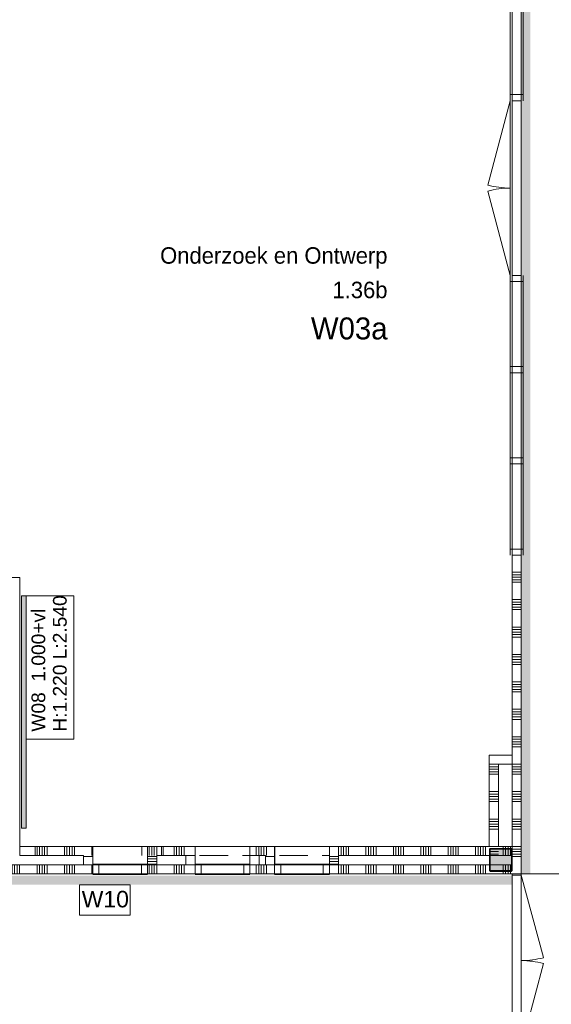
# Model space of a CAD drawing. Header units: millimetres. Extents: x -850 to 154668, y -25041 to 71030.
# Tile 83 of 211: x 18000 to 23819, y 24784 to 35551. Entities that reach past the tile are written whole.
import ezdxf
from ezdxf.enums import TextEntityAlignment as Align

# ---------------------------------------------------------------- set-up
doc = ezdxf.new("R2010")
doc.units = ezdxf.units.MM
doc.header["$MEASUREMENT"] = 0
doc.linetypes.add('B0701', pattern=[234.119993, 155.999994, -78.119999])
doc.linetypes.add('B0703', pattern=[468.700004, 312.5, -156.200004])
for name, color, linetype in [('22 NC Binnenwanden', 7, 'Continuous'), ('22 NC Binnenwanden Doorsnede-arcering', 7, 'Continuous'), ('42 Binnenwandafw', 7, 'Continuous'), ('42 Binnenwandafw Doorsnede-arcering', 7, 'Continuous'), ('Info Wandafwerking aanduiding', 7, 'Continuous'), ('Info Wandafwerking aanduiding Doorsnede-arcering', 7, 'Continuous'), ('New_22 NC Binnenwanden', 7, 'Continuous'), ('New_22 NC Binnenwanden Deuren', 7, 'Continuous'), ('New_22 NC Binnenwanden Doorsnede-arcering', 7, 'Continuous'), ('New_22 NC Binnenwanden Laagscheidingslijnen', 7, 'Continuous'), ('New_22 NC Binnenwanden Ramen', 7, 'Continuous'), ('New_Info Wandafwerking aanduiding', 7, 'Continuous'), ('New_Info Wandafwerking aanduiding Doorsnede-arcering', 7, 'Continuous'), ('New_Z Ruimtefuncties', 7, 'Continuous'), ('New_Z Ruimtefuncties Zone omranding', 7, 'Continuous'), ('New_Z Ruimtefuncties Zone tekst', 7, 'Continuous'), ('S-COLS-____-OTLN.RVT S', 7, 'Continuous'), ('S-COLS-____-OTLN.RVT S 2D arcering', 7, 'Continuous')]:
    doc.layers.add(name, color=color, linetype=linetype)
doc.styles.add('GENERATED_STYLE_1', font='txt')
doc.styles.add('GENERATED_STYLE_2', font='txt')

# ---------------------------------------------------------------- blocks, each defined once
blk = doc.blocks.new('Slab_6_2', base_point=(19920, 26310))
at = {"layer": 'New_22 NC Binnenwanden', "color": 255, "linetype": 'B0703', "lineweight": 0, "flags": 128}
blk.add_lwpolyline([(19920, 26310), (20520, 26310), (20520, 26410), (19920, 26410)], close=True, dxfattribs=at)
blk = doc.blocks.new('Slab_7_2', base_point=(20792, 26310))
at = {"layer": 'New_22 NC Binnenwanden', "color": 255, "linetype": 'B0703', "lineweight": 0, "flags": 128}
blk.add_lwpolyline([(20792, 26310), (21392, 26310), (21392, 26410), (20792, 26410)], close=True, dxfattribs=at)
blk = doc.blocks.new('Slab_8_2', base_point=(20792, 26310))
at = {"layer": 'New_22 NC Binnenwanden', "color": 1, "linetype": 'B0703', "lineweight": 0, "flags": 128}
blk.add_lwpolyline([(20792, 26310), (21392, 26310), (21392, 26510), (20792, 26510)], close=True, dxfattribs=at)
blk = doc.blocks.new('*X240')
at = {"layer": 'New_22 NC Binnenwanden Doorsnede-arcering', "color": 254, "linetype": 'Continuous', "lineweight": 0, "true_color": 0xe9ebeb}
for p, q in [((21490, 26210), (21490, 26310)), ((21518, 26210), (21518, 26310)), ((21545, 26210), (21545, 26310)), ((21573, 26210), (21573, 26310)), ((21600, 26210), (21600, 26310)), ((21790, 26210), (21790, 26310)), ((21818, 26210), (21818, 26310)), ((21845, 26210), (21845, 26310)), ((21873, 26210), (21873, 26310)), ((21900, 26210), (21900, 26310)), ((22090, 26210), (22090, 26310)), ((22118, 26210), (22118, 26310)), ((22145, 26210), (22145, 26310)), ((22173, 26210), (22173, 26310)), ((22200, 26210), (22200, 26310)), ((22390, 26210), (22390, 26310)), ((22418, 26210), (22418, 26310)), ((22445, 26210), (22445, 26310)), ((22473, 26210), (22473, 26310)), ((22500, 26210), (22500, 26310)), ((22690, 26210), (22690, 26310)), ((22718, 26210), (22718, 26310)), ((22745, 26210), (22745, 26310)), ((22773, 26210), (22773, 26310)), ((22800, 26210), (22800, 26310)), ((22990, 26210), (22990, 26310)), ((23018, 26210), (23018, 26310)), ((23045, 26210), (23045, 26310)), ((23073, 26210), (23073, 26310)), ((23100, 26210), (23100, 26310)), ((23290, 26210), (23290, 26235)), ((23318, 26210), (23318, 26235)), ((23345, 26210), (23345, 26235)), ((23373, 26210), (23373, 26235))]:
    blk.add_line(p, q, dxfattribs=at)
blk = doc.blocks.new('*X241')
at = {"layer": 'New_22 NC Binnenwanden Doorsnede-arcering', "color": 254, "linetype": 'Continuous', "lineweight": 0, "true_color": 0xe9ebeb}
for p, q in [((23290, 26243), (23290, 26310)), ((23318, 26243), (23318, 26310)), ((23345, 26243), (23345, 26310)), ((23373, 26243), (23373, 26310))]:
    blk.add_line(p, q, dxfattribs=at)
blk = doc.blocks.new('*X242')
at = {"layer": 'New_22 NC Binnenwanden Doorsnede-arcering', "color": 254, "linetype": 'Continuous', "lineweight": 0, "true_color": 0xe9ebeb}
for p, q in [((20645, 26210), (20645, 26310)), ((20673, 26210), (20673, 26310))]:
    blk.add_line(p, q, dxfattribs=at)
blk = doc.blocks.new('*X243')
at = {"layer": 'New_22 NC Binnenwanden Doorsnede-arcering', "color": 254, "linetype": 'Continuous', "lineweight": 0, "true_color": 0xe9ebeb}
for p, q in [((19690, 26210), (19690, 26310)), ((19718, 26210), (19718, 26310)), ((19745, 26210), (19745, 26310)), ((19773, 26210), (19773, 26310)), ((19800, 26210), (19800, 26310))]:
    blk.add_line(p, q, dxfattribs=at)
blk = doc.blocks.new('*X244')
at = {"layer": 'New_22 NC Binnenwanden Doorsnede-arcering', "color": 254, "linetype": 'Continuous', "lineweight": 0, "true_color": 0xe9ebeb}
for p, q in [((17918, 26210), (17918, 26310)), ((17945, 26210), (17945, 26310)), ((17973, 26210), (17973, 26310)), ((18000, 26210), (18000, 26310)), ((18190, 26210), (18190, 26310)), ((18218, 26210), (18218, 26310)), ((18245, 26210), (18245, 26310)), ((18273, 26210), (18273, 26310)), ((18300, 26210), (18300, 26310)), ((18490, 26210), (18490, 26310)), ((18518, 26210), (18518, 26310)), ((18545, 26210), (18545, 26310)), ((18573, 26210), (18573, 26310)), ((18600, 26210), (18600, 26310))]:
    blk.add_line(p, q, dxfattribs=at)
blk = doc.blocks.new('R1 22_4')
at = {"layer": 'New_22 NC Binnenwanden Ramen', "color": 1, "linetype": 'Continuous', "lineweight": 0}
for p, q in [((-300, 0), (-233, 0)), ((-233, 0), (-233, -114)), ((-233, 0), (233, 0)), ((233, -114), (233, 0)), ((233, 0), (300, 0)), ((-233, -114), (-300, -114)), ((233, -114), (-233, -114)), ((300, -114), (233, -114))]:
    blk.add_line(p, q, dxfattribs=at)
at = {"layer": 'New_22 NC Binnenwanden Ramen', "color": 9, "linetype": 'Continuous', "lineweight": 0}
for p, q in [((-300, -7), (300, -7)), ((-300, -107), (300, -107))]:
    blk.add_line(p, q, dxfattribs=at)
at = {"layer": 'New_22 NC Binnenwanden Ramen', "color": 7, "linetype": 'Continuous', "lineweight": 0}
for p, q in [((-300, -7), (-300, -107)), ((-300, -7), (-300, -107)), ((300, -7), (300, -107)), ((300, -7), (300, -107))]:
    blk.add_line(p, q, dxfattribs=at)
blk = doc.blocks.new('*X248')
at = {"layer": 'New_22 NC Binnenwanden Doorsnede-arcering', "color": 254, "linetype": 'Continuous', "lineweight": 0, "true_color": 0xe9ebeb}
blk.add_line((18790, 26210), (18790, 26310), dxfattribs=at)
blk = doc.blocks.new('*X249')
at = {"layer": 'New_22 NC Binnenwanden Doorsnede-arcering', "color": 254, "linetype": 'Continuous', "lineweight": 0, "true_color": 0xe9ebeb}
for p, q in [((19418, 26210), (19418, 26310)), ((19445, 26210), (19445, 26310)), ((19473, 26210), (19473, 26310)), ((19500, 26210), (19500, 26310))]:
    blk.add_line(p, q, dxfattribs=at)
blk = doc.blocks.new('*X251')
at = {"layer": 'New_22 NC Binnenwanden Doorsnede-arcering', "color": 254, "linetype": 'Continuous', "lineweight": 0, "true_color": 0xe9ebeb}
for p, q in [((20590, 26210), (20590, 26310)), ((20618, 26210), (20618, 26310))]:
    blk.add_line(p, q, dxfattribs=at)
blk = doc.blocks.new('*X252')
at = {"layer": 'New_22 NC Binnenwanden Doorsnede-arcering', "color": 254, "linetype": 'Continuous', "lineweight": 0, "true_color": 0xe9ebeb}
blk.add_line((20700, 26210), (20700, 26310), dxfattribs=at)
blk = doc.blocks.new('Wall_47_2', base_point=(17901, 26310))
at = {"layer": 'New_22 NC Binnenwanden', "color": 8, "linetype": 'Continuous', "lineweight": 0, "true_color": 0x778488}
for p, q in [((18800, 26210), (18800, 26310)), ((19400, 26210), (19400, 26310)), ((19920, 26310), (19820, 26310)), ((19920, 26210), (19920, 26310)), ((20520, 26210), (20520, 26310)), ((20620, 26310), (20520, 26310)), ((20790, 26210), (20790, 26310)), ((21390, 26210), (21390, 26310)), ((19820, 26210), (19920, 26210)), ((20520, 26210), (20620, 26210))]:
    blk.add_line(p, q, dxfattribs=at)
at = {"layer": 'New_22 NC Binnenwanden', "color": 8, "linetype": 'Continuous', "lineweight": 0, "true_color": 0x778488, "flags": 128}
for points in [[(18700, 26310), (17901, 26310)], [(17901, 26310), (17901, 26210)], [(19820, 26310), (19500, 26310)], [(20690, 26310), (20620, 26310)], [(23140, 26310), (21490, 26310)], [(23382, 26310), (23148, 26310)], [(17901, 26210), (18700, 26210)], [(19500, 26210), (19820, 26210)], [(20620, 26210), (20690, 26210)], [(21490, 26210), (23390, 26210)]]:
    blk.add_lwpolyline(points, dxfattribs=at)
at = {"layer": 'New_22 NC Binnenwanden Laagscheidingslijnen', "color": 8, "linetype": 'Continuous', "lineweight": 0, "true_color": 0x778488}
for p, q in [((18800, 26310), (18700, 26310)), ((19500, 26310), (19400, 26310)), ((20790, 26310), (20690, 26310)), ((21490, 26310), (21390, 26310)), ((19400, 26210), (19500, 26210)), ((21390, 26210), (21490, 26210))]:
    blk.add_line(p, q, dxfattribs=at)
at = {"layer": 'New_22 NC Binnenwanden', "color": 8, "lineweight": 0, "true_color": 0x778488}
for name in ['*X244', '*X248', '*X249', '*X243', '*X251', '*X242', '*X252', '*X240', '*X241']:
    blk.add_blockref(name, (0, 0), dxfattribs=at)
at = {"layer": 'New_22 NC Binnenwanden Ramen', "color": 1, "linetype": 'Continuous', "lineweight": 0, "zscale": 1000, "rotation": 179.9999161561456}
for p in [(19100, 26203), (20220, 26203), (21090, 26203)]:
    blk.add_blockref('R1 22_4', p, dxfattribs=at)
blk = doc.blocks.new('*X752')
at = {"layer": 'New_22 NC Binnenwanden Doorsnede-arcering', "color": 254, "linetype": 'Continuous', "lineweight": 0, "true_color": 0xe9ebeb}
for p, q in [((23290, 26410), (23290, 26477)), ((23318, 26410), (23318, 26477)), ((23345, 26410), (23345, 26477)), ((23373, 26410), (23373, 26477))]:
    blk.add_line(p, q, dxfattribs=at)
blk = doc.blocks.new('*X753')
at = {"layer": 'New_22 NC Binnenwanden Doorsnede-arcering', "color": 254, "linetype": 'Continuous', "lineweight": 0, "true_color": 0xe9ebeb}
for p, q in [((23290, 26485), (23290, 26510)), ((23318, 26485), (23318, 26510)), ((23345, 26485), (23345, 26510)), ((23373, 26485), (23373, 26510))]:
    blk.add_line(p, q, dxfattribs=at)
blk = doc.blocks.new('*X754')
at = {"layer": 'New_22 NC Binnenwanden Doorsnede-arcering', "color": 254, "linetype": 'Continuous', "lineweight": 0, "true_color": 0xe9ebeb}
for p, q in [((18190, 26410), (18190, 26510)), ((18218, 26410), (18218, 26510)), ((18245, 26410), (18245, 26510)), ((18273, 26410), (18273, 26510)), ((18300, 26410), (18300, 26510)), ((18490, 26410), (18490, 26510)), ((18518, 26410), (18518, 26510)), ((18545, 26410), (18545, 26510)), ((18573, 26410), (18573, 26510)), ((18600, 26410), (18600, 26510)), ((18790, 26410), (18790, 26510))]:
    blk.add_line(p, q, dxfattribs=at)
blk = doc.blocks.new('*X755')
at = {"layer": 'New_22 NC Binnenwanden Doorsnede-arcering', "color": 254, "linetype": 'Continuous', "lineweight": 0, "true_color": 0xe9ebeb}
for p, q in [((19418, 26410), (19418, 26510)), ((19445, 26410), (19445, 26510)), ((19473, 26410), (19473, 26510)), ((19500, 26410), (19500, 26510)), ((19690, 26410), (19690, 26510)), ((19718, 26410), (19718, 26510)), ((19745, 26410), (19745, 26510)), ((19773, 26410), (19773, 26510)), ((19800, 26410), (19800, 26510))]:
    blk.add_line(p, q, dxfattribs=at)
blk = doc.blocks.new('*X756')
at = {"layer": 'New_22 NC Binnenwanden Doorsnede-arcering', "color": 254, "linetype": 'Continuous', "lineweight": 0, "true_color": 0xe9ebeb}
for p, q in [((20590, 26410), (20590, 26510)), ((20618, 26410), (20618, 26510)), ((20645, 26410), (20645, 26510)), ((20673, 26410), (20673, 26510)), ((20700, 26410), (20700, 26510))]:
    blk.add_line(p, q, dxfattribs=at)
blk = doc.blocks.new('*X757')
at = {"layer": 'New_22 NC Binnenwanden Doorsnede-arcering', "color": 254, "linetype": 'Continuous', "lineweight": 0, "true_color": 0xe9ebeb}
for p, q in [((21490, 26410), (21490, 26510)), ((21518, 26410), (21518, 26510)), ((21545, 26410), (21545, 26510)), ((21573, 26410), (21573, 26510)), ((21600, 26410), (21600, 26510)), ((21790, 26410), (21790, 26510)), ((21818, 26410), (21818, 26510)), ((21845, 26410), (21845, 26510)), ((21873, 26410), (21873, 26510)), ((21900, 26410), (21900, 26510)), ((22090, 26410), (22090, 26510)), ((22118, 26410), (22118, 26510)), ((22145, 26410), (22145, 26510)), ((22173, 26410), (22173, 26510)), ((22200, 26410), (22200, 26510)), ((22390, 26410), (22390, 26510)), ((22418, 26410), (22418, 26510)), ((22445, 26410), (22445, 26510)), ((22473, 26410), (22473, 26510)), ((22500, 26410), (22500, 26510)), ((22690, 26410), (22690, 26510)), ((22718, 26410), (22718, 26510)), ((22745, 26410), (22745, 26510)), ((22773, 26410), (22773, 26510)), ((22800, 26410), (22800, 26510)), ((22990, 26410), (22990, 26510)), ((23018, 26410), (23018, 26510)), ((23045, 26410), (23045, 26510)), ((23073, 26410), (23073, 26510)), ((23100, 26410), (23100, 26510))]:
    blk.add_line(p, q, dxfattribs=at)
blk = doc.blocks.new('R rechthoekige opening 22_5')
at = {"layer": 'New_22 NC Binnenwanden Ramen', "color": 7, "linetype": 'Continuous', "lineweight": 0}
for p, q in [((-300, -107), (-300, -7)), ((300, -107), (300, -7))]:
    blk.add_line(p, q, dxfattribs=at)
at = {"layer": 'New_22 NC Binnenwanden Ramen', "color": 9, "linetype": 'Continuous', "lineweight": 0}
blk.add_line((-300, -107), (300, -107), dxfattribs=at)
blk = doc.blocks.new('Wall_131_2', base_point=(23490, 26510))
at = {"layer": 'New_22 NC Binnenwanden', "color": 8, "linetype": 'Continuous', "lineweight": 0, "true_color": 0x778488}
for p, q in [((18800, 26510), (18800, 26410)), ((19400, 26510), (19400, 26410)), ((19920, 26510), (19920, 26410)), ((20520, 26510), (20520, 26410)), ((20790, 26510), (20790, 26410)), ((21390, 26510), (21390, 26410))]:
    blk.add_line(p, q, dxfattribs=at)
at = {"layer": 'New_22 NC Binnenwanden', "color": 8, "linetype": 'Continuous', "lineweight": 0, "true_color": 0x778488, "flags": 128}
for points in [[(18800, 26510), (18001, 26510)], [(18001, 26510), (18001, 26410)], [(19920, 26510), (19400, 26510)], [(20790, 26510), (20520, 26510)], [(23140, 26510), (21390, 26510)], [(23390, 26510), (23240, 26510)], [(18001, 26410), (18700, 26410)], [(19500, 26410), (19920, 26410)], [(20520, 26410), (20690, 26410)], [(21490, 26410), (23140, 26410)], [(23148, 26410), (23382, 26410)]]:
    blk.add_lwpolyline(points, dxfattribs=at)
at = {"layer": 'New_22 NC Binnenwanden', "color": 8, "lineweight": 0, "true_color": 0x778488}
for name in ['*X754', '*X755', '*X756', '*X757', '*X753', '*X752']:
    blk.add_blockref(name, (0, 0), dxfattribs=at)
at = {"layer": 'New_22 NC Binnenwanden Ramen', "color": 1, "linetype": 'Continuous', "lineweight": 0, "xscale": -1, "zscale": 1000, "rotation": 180}
for p in [(19100, 26403), (20220, 26403), (21090, 26403)]:
    blk.add_blockref('R rechthoekige opening 22_5', p, dxfattribs=at)
blk = doc.blocks.new('Wall_266_2', base_point=(18001, 26710))
at = {"layer": '42 Binnenwandafw Doorsnede-arcering', "linetype": 'Continuous', "lineweight": 0, "true_color": 0x934451}
blk.add_hatch(color=15, dxfattribs=at).paths.add_polyline_path([(18071, 26710), (18071, 29250), (18021, 29250), (18021, 26710)])
at = {"layer": '42 Binnenwandafw', "color": 15, "linetype": 'Continuous', "lineweight": 0, "true_color": 0x934451, "flags": 128}
for points in [[(18071, 29250), (18021, 29250)], [(18021, 29250), (18021, 26710)], [(18071, 26710), (18071, 29250)], [(18021, 26710), (18071, 26710)]]:
    blk.add_lwpolyline(points, dxfattribs=at)
blk = doc.blocks.new('Wall_349_2', base_point=(23490, 26210))
at = {"layer": 'Info Wandafwerking aanduiding Doorsnede-arcering', "linetype": 'Continuous', "lineweight": 0}
blk.add_hatch(color=1, dxfattribs=at).paths.add_polyline_path([(23590, 26210), (23590, 37761), (23490, 37761), (23490, 26210)])
at = {"layer": 'Info Wandafwerking aanduiding', "color": 9, "linetype": 'Continuous', "lineweight": 0, "flags": 128}
blk.add_lwpolyline([(23490, 26210), (23590, 26210)], dxfattribs=at)
blk = doc.blocks.new('*X1722')
at = {"layer": '22 NC Binnenwanden Doorsnede-arcering', "color": 254, "linetype": 'Continuous', "lineweight": 0, "true_color": 0xe9ebeb}
for p, q in [((23140, 27410), (23181, 27410)), ((23140, 27382), (23181, 27382)), ((23140, 27355), (23181, 27355)), ((23181, 27410), (23240, 27410)), ((23181, 27382), (23240, 27382)), ((23181, 27355), (23240, 27355)), ((23140, 27327), (23181, 27327)), ((23140, 27300), (23181, 27300)), ((23181, 27327), (23240, 27327)), ((23181, 27300), (23240, 27300)), ((23140, 27110), (23181, 27110)), ((23140, 27082), (23181, 27082)), ((23140, 27055), (23181, 27055)), ((23140, 27027), (23181, 27027)), ((23181, 27110), (23240, 27110)), ((23181, 27082), (23240, 27082)), ((23181, 27055), (23240, 27055)), ((23181, 27027), (23240, 27027)), ((23140, 27000), (23181, 27000)), ((23181, 27000), (23240, 27000)), ((23140, 26810), (23181, 26810)), ((23140, 26782), (23181, 26782)), ((23140, 26755), (23181, 26755)), ((23140, 26727), (23181, 26727)), ((23181, 26810), (23240, 26810)), ((23181, 26782), (23240, 26782)), ((23181, 26755), (23240, 26755)), ((23181, 26727), (23240, 26727)), ((23140, 26700), (23181, 26700)), ((23181, 26700), (23240, 26700))]:
    blk.add_line(p, q, dxfattribs=at)
blk = doc.blocks.new('*X1725')
at = {"layer": '22 NC Binnenwanden Doorsnede-arcering', "color": 254, "linetype": 'Continuous', "lineweight": 0, "true_color": 0xe9ebeb}
for p, q in [((23140, 26510), (23181, 26510)), ((23181, 26510), (23240, 26510)), ((23140, 26482), (23150, 26482))]:
    blk.add_line(p, q, dxfattribs=at)
blk = doc.blocks.new('*X1726')
at = {"layer": '22 NC Binnenwanden Doorsnede-arcering', "color": 254, "linetype": 'Continuous', "lineweight": 0, "true_color": 0xe9ebeb}
for p, q in [((23148, 26455), (23181, 26455)), ((23148, 26427), (23181, 26427)), ((23181, 26455), (23240, 26455)), ((23181, 26427), (23240, 26427))]:
    blk.add_line(p, q, dxfattribs=at)
blk = doc.blocks.new('Wall_381_2', base_point=(23240, 26510))
at = {"layer": '22 NC Binnenwanden', "color": 8, "linetype": 'Continuous', "lineweight": 0, "true_color": 0x778488, "flags": 128}
for points in [[(23140, 27510), (23140, 26510)], [(23140, 27510), (23240, 27510)], [(23240, 26510), (23240, 27410)]]:
    blk.add_lwpolyline(points, dxfattribs=at)
at = {"layer": 'New_22 NC Binnenwanden', "color": 8, "linetype": 'Continuous', "lineweight": 0, "true_color": 0x778488}
blk.add_line((23148, 26410), (23240, 26410), dxfattribs=at)
at = {"layer": '22 NC Binnenwanden', "color": 8, "lineweight": 0, "true_color": 0x778488}
for name in ['*X1722', '*X1725', '*X1726']:
    blk.add_blockref(name, (0, 0), dxfattribs=at)
blk = doc.blocks.new('Wall_382_2', base_point=(23240, 27410))
at = {"layer": '22 NC Binnenwanden', "color": 8, "linetype": 'Continuous', "lineweight": 0, "true_color": 0x778488, "flags": 128}
for points in [[(23390, 27510), (23240, 27510)], [(23390, 27410), (23390, 27510)], [(23240, 27410), (23390, 27410)]]:
    blk.add_lwpolyline(points, dxfattribs=at)
blk = doc.blocks.new('Column 316[154]_2', base_point=(1, 3))
at = {"layer": 'S-COLS-____-OTLN.RVT S 2D arcering', "linetype": 'Continuous', "lineweight": 0, "true_color": 0x778488}
h = blk.add_hatch(color=8, dxfattribs=at)
h.paths.add_polyline_path([(23141, 26251), (23142, 26246), (23145, 26242), (23149, 26239), (23154, 26238), (23378, 26238), (23383, 26239), (23387, 26242), (23390, 26246), (23391, 26251), (23391, 26475), (23390, 26480), (23387, 26484), (23383, 26487), (23378, 26488), (23154, 26488), (23149, 26487), (23145, 26484), (23142, 26480), (23141, 26475)])
h.paths.add_polyline_path([(23378, 26246), (23154, 26246), (23152, 26246), (23150, 26247), (23149, 26249), (23149, 26251), (23149, 26475), (23149, 26477), (23150, 26478), (23152, 26480), (23154, 26480), (23378, 26480), (23380, 26480), (23381, 26478), (23383, 26477), (23383, 26475), (23383, 26251), (23383, 26249), (23381, 26247), (23380, 26246)], flags=0)
blk.add_hatch(color=8, dxfattribs=at).paths.add_polyline_path([(23378, 26480), (23154, 26480), (23152, 26480), (23150, 26478), (23149, 26477), (23149, 26475), (23149, 26251), (23149, 26249), (23150, 26247), (23152, 26246), (23154, 26246), (23378, 26246), (23380, 26246), (23381, 26247), (23383, 26249), (23383, 26251), (23383, 26475), (23383, 26477), (23381, 26478), (23380, 26480)])
at = {"layer": 'S-COLS-____-OTLN.RVT S', "color": 1, "linetype": 'Continuous', "lineweight": 0}
for p, q in [((23154, 26488), (23149, 26487)), ((23378, 26488), (23154, 26488)), ((23383, 26487), (23378, 26488)), ((23142, 26480), (23141, 26475)), ((23141, 26475), (23141, 26251)), ((23145, 26484), (23142, 26480)), ((23149, 26487), (23145, 26484)), ((23149, 26477), (23150, 26478)), ((23149, 26475), (23149, 26477)), ((23149, 26251), (23149, 26475)), ((23150, 26478), (23152, 26480)), ((23152, 26480), (23154, 26480)), ((23154, 26480), (23378, 26480)), ((23378, 26480), (23380, 26480)), ((23380, 26480), (23381, 26478)), ((23381, 26478), (23383, 26477)), ((23387, 26484), (23383, 26487)), ((23383, 26477), (23383, 26475)), ((23383, 26475), (23383, 26251)), ((23390, 26480), (23387, 26484)), ((23391, 26475), (23390, 26480)), ((23391, 26251), (23391, 26475)), ((23141, 26251), (23142, 26246)), ((23142, 26246), (23145, 26242)), ((23145, 26242), (23149, 26239)), ((23149, 26249), (23149, 26251)), ((23150, 26247), (23149, 26249)), ((23149, 26239), (23154, 26238)), ((23152, 26246), (23150, 26247)), ((23154, 26246), (23152, 26246)), ((23378, 26246), (23154, 26246)), ((23154, 26238), (23378, 26238)), ((23380, 26246), (23378, 26246)), ((23378, 26238), (23383, 26239)), ((23381, 26247), (23380, 26246)), ((23383, 26249), (23381, 26247)), ((23383, 26251), (23383, 26249)), ((23383, 26239), (23387, 26242)), ((23387, 26242), (23390, 26246)), ((23390, 26246), (23391, 26251))]:
    blk.add_line(p, q, dxfattribs=at)
blk = doc.blocks.new('Slab_58_2', base_point=(20792, 26310))
at = {"layer": 'New_22 NC Binnenwanden', "color": 1, "linetype": 'B0703', "lineweight": 0, "flags": 128}
blk.add_lwpolyline([(20792, 26310), (21392, 26310), (21392, 26510), (20792, 26510)], close=True, dxfattribs=at)
blk = doc.blocks.new('D2 22_4')
at = {"layer": 'New_22 NC Binnenwanden Deuren', "color": 1, "linetype": 'Continuous', "lineweight": 0}
for p, q in [((-935, 0), (-32, 242)), ((935, 0), (32, 242)), ((-935, 0), (0, 0)), ((935, 0), (0, 0))]:
    blk.add_line(p, q, dxfattribs=at)
at = {"layer": 'New_22 NC Binnenwanden Deuren', "color": 7, "linetype": 'Continuous', "lineweight": 0}
for p, q in [((-935, -100), (-935, 0)), ((-935, -100), (-935, 0)), ((935, -100), (935, 0)), ((935, -100), (935, 0))]:
    blk.add_line(p, q, dxfattribs=at)
at = {"layer": 'New_22 NC Binnenwanden Deuren', "color": 1, "linetype": 'Continuous', "lineweight": 0}
for centre, start, end in [((-935, 0), 0, 15), ((935, 0), 165, 180)]:
    blk.add_arc(centre, 935, start, end, dxfattribs=at)
blk = doc.blocks.new('Wall_485_2', base_point=(23390, 24315))
at = {"layer": 'New_22 NC Binnenwanden', "color": 8, "linetype": 'Continuous', "lineweight": 0, "true_color": 0x778488}
for p, q in [((23390, 26197), (23490, 26197)), ((23390, 24327), (23490, 24327))]:
    blk.add_line(p, q, dxfattribs=at)
at = {"layer": 'New_22 NC Binnenwanden', "color": 8, "linetype": 'Continuous', "lineweight": 0, "true_color": 0x778488, "flags": 128}
for points in [[(23390, 26210), (23490, 26210)], [(23390, 26210), (23390, 26197)], [(23490, 26197), (23490, 26210)], [(23390, 24327), (23390, 24315)], [(23490, 24315), (23490, 24327)]]:
    blk.add_lwpolyline(points, dxfattribs=at)
at = {"layer": 'New_22 NC Binnenwanden Deuren', "color": 1, "linetype": 'Continuous', "lineweight": 0, "xscale": -0.9999999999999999, "zscale": 1000, "rotation": 269.9999155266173}
blk.add_blockref('D2 22_4', (23490, 25262), dxfattribs=at)
blk = doc.blocks.new('*X2661')
at = {"layer": 'New_22 NC Binnenwanden Doorsnede-arcering', "color": 254, "linetype": 'Continuous', "lineweight": 0, "true_color": 0xe9ebeb}
for p, q in [((23390, 29510), (23490, 29510)), ((23390, 29482), (23490, 29482)), ((23390, 29455), (23490, 29455)), ((23390, 29427), (23490, 29427)), ((23390, 29400), (23490, 29400)), ((23390, 29210), (23490, 29210)), ((23390, 29182), (23490, 29182)), ((23390, 29155), (23490, 29155)), ((23390, 29127), (23490, 29127)), ((23390, 29100), (23490, 29100)), ((23390, 28910), (23490, 28910)), ((23390, 28882), (23490, 28882)), ((23390, 28855), (23490, 28855)), ((23390, 28827), (23490, 28827)), ((23390, 28800), (23490, 28800)), ((23390, 28610), (23490, 28610)), ((23390, 28582), (23490, 28582)), ((23390, 28555), (23490, 28555)), ((23390, 28527), (23490, 28527)), ((23390, 28500), (23490, 28500)), ((23390, 28310), (23490, 28310)), ((23390, 28282), (23490, 28282)), ((23390, 28255), (23490, 28255)), ((23390, 28227), (23490, 28227)), ((23390, 28200), (23490, 28200)), ((23390, 28010), (23490, 28010)), ((23390, 27982), (23490, 27982)), ((23390, 27955), (23490, 27955)), ((23390, 27927), (23490, 27927)), ((23390, 27900), (23490, 27900)), ((23390, 27710), (23490, 27710)), ((23390, 27682), (23490, 27682)), ((23390, 27655), (23490, 27655)), ((23390, 27627), (23490, 27627)), ((23390, 27600), (23490, 27600)), ((23390, 27410), (23490, 27410)), ((23390, 27382), (23490, 27382)), ((23390, 27355), (23490, 27355)), ((23390, 27327), (23490, 27327)), ((23390, 27300), (23490, 27300)), ((23390, 27110), (23490, 27110)), ((23390, 27082), (23490, 27082)), ((23390, 27055), (23490, 27055)), ((23390, 27027), (23490, 27027)), ((23390, 27000), (23490, 27000)), ((23390, 26810), (23490, 26810)), ((23390, 26782), (23490, 26782)), ((23390, 26755), (23490, 26755)), ((23390, 26727), (23490, 26727)), ((23390, 26700), (23490, 26700)), ((23390, 26510), (23490, 26510)), ((23390, 26482), (23490, 26482)), ((23390, 26455), (23490, 26455)), ((23390, 26427), (23490, 26427)), ((23390, 26400), (23490, 26400))]:
    blk.add_line(p, q, dxfattribs=at)
blk = doc.blocks.new('Rnx horizontaal 22_3')
at = {"layer": 'New_22 NC Binnenwanden Ramen', "color": 1, "linetype": 'Continuous', "lineweight": 0}
for p, q in [((-1530, 0), (-1463, 0)), ((-1463, 0), (-1463, -139)), ((-1463, 0), (-532, 0)), ((-532, -139), (-532, 0)), ((-532, 0), (-499, 0)), ((-499, 0), (-465, 0)), ((-465, 0), (-465, -139)), ((-465, 0), (465, 0)), ((465, -139), (465, 0)), ((465, 0), (499, 0)), ((499, 0), (532, 0)), ((532, 0), (532, -139)), ((532, 0), (1463, 0)), ((1463, -139), (1463, 0)), ((1463, 0), (1530, 0)), ((-1463, -139), (-1530, -139)), ((-532, -139), (-1463, -139)), ((-499, -139), (-532, -139)), ((-465, -139), (-499, -139)), ((465, -139), (-465, -139)), ((499, -139), (465, -139)), ((532, -139), (499, -139)), ((1463, -139), (532, -139)), ((1530, -139), (1463, -139))]:
    blk.add_line(p, q, dxfattribs=at)
at = {"layer": 'New_22 NC Binnenwanden Ramen', "color": 9, "linetype": 'Continuous', "lineweight": 0}
for p, q in [((-1530, -20), (1530, -20)), ((-1530, -120), (1530, -120))]:
    blk.add_line(p, q, dxfattribs=at)
at = {"layer": 'New_22 NC Binnenwanden Ramen', "color": 7, "linetype": 'Continuous', "lineweight": 0}
for p, q in [((-1530, -20), (-1530, -120)), ((-1530, -20), (-1530, -120)), ((1530, -20), (1530, -120)), ((1530, -20), (1530, -120))]:
    blk.add_line(p, q, dxfattribs=at)
blk = doc.blocks.new('D2 22_6')
at = {"layer": 'New_22 NC Binnenwanden Deuren', "color": 1, "linetype": 'Continuous', "lineweight": 0}
for p, q in [((-955, 0), (-33, 247)), ((955, 0), (33, 247)), ((-955, 0), (0, 0)), ((955, 0), (0, 0))]:
    blk.add_line(p, q, dxfattribs=at)
at = {"layer": 'New_22 NC Binnenwanden Deuren', "color": 7, "linetype": 'Continuous', "lineweight": 0}
for p, q in [((-955, -20), (-955, -120)), ((-955, -20), (-955, -120)), ((955, -20), (955, -120)), ((955, -20), (955, -120))]:
    blk.add_line(p, q, dxfattribs=at)
at = {"layer": 'New_22 NC Binnenwanden Deuren', "color": 1, "linetype": 'Continuous', "lineweight": 0}
for centre, start, end in [((-955, 0), 0, 15), ((955, 0), 165, 180)]:
    blk.add_arc(centre, 955, start, end, dxfattribs=at)
blk = doc.blocks.new('Wall_532_2', base_point=(23490, 26310))
at = {"layer": 'New_22 NC Binnenwanden', "color": 8, "linetype": 'Continuous', "lineweight": 0, "true_color": 0x778488}
blk.add_line((23390, 29695), (23490, 29695), dxfattribs=at)
at = {"layer": 'New_22 NC Binnenwanden', "color": 8, "linetype": 'Continuous', "lineweight": 0, "true_color": 0x778488, "flags": 128}
for points in [[(23390, 29695), (23390, 26469)], [(23490, 26210), (23490, 29695)], [(23490, 26210), (23390, 26210)]]:
    blk.add_lwpolyline(points, dxfattribs=at)
at = {"layer": 'New_22 NC Binnenwanden', "color": 8, "lineweight": 0, "true_color": 0x778488}
blk.add_blockref('*X2661', (0, 0), dxfattribs=at)
at = {"layer": 'New_22 NC Binnenwanden Deuren', "color": 1, "linetype": 'Continuous', "lineweight": 0, "zscale": 1000, "rotation": 89.99991722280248}
blk.add_blockref('D2 22_6', (23370, 33710), dxfattribs=at)
at = {"layer": 'New_22 NC Binnenwanden Ramen', "color": 1, "linetype": 'Continuous', "lineweight": 0, "xscale": -1, "zscale": 1000, "rotation": 89.99991722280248}
for p in [(23370, 36195), (23370, 31225)]:
    blk.add_blockref('Rnx horizontaal 22_3', p, dxfattribs=at)
blk = doc.blocks.new('Onderzoek en Ontwerp_1.36b_45_2', base_point=(20755, 32539))
at = {"layer": 'New_Z Ruimtefuncties Zone tekst', "color": 2, "lineweight": 0}
for tag, height, style, p in [('ROOM_NAME', 180, 'GENERATED_STYLE_1', (22026, 33063)), ('DUMMY_938', 180, 'GENERATED_STYLE_1', (22026, 33105)), ('ROOM_NUMBER', 180, 'GENERATED_STYLE_1', (22026, 32686)), ('DUMMY_939', 180, 'GENERATED_STYLE_1', (22026, 32727)), ('stWallCovering', 240, 'GENERATED_STYLE_2', (22026, 32295))]:
    blk.add_attdef(tag, text='', height=height, dxfattribs=dict(at, style=style)).set_placement(p, align=Align.TOP_RIGHT)
at = {"layer": 'New_Z Ruimtefuncties Zone tekst', "color": 2, "lineweight": 0, "style": 'GENERATED_STYLE_2'}
blk.add_attdef('DUMMY_940', text='', height=240, dxfattribs=at).set_placement((19483, 32350), align=Align.TOP_LEFT)
blk = doc.blocks.new('*X2995')
at = {"layer": 'New_22 NC Binnenwanden Doorsnede-arcering', "color": 254, "linetype": 'Continuous', "lineweight": 0, "true_color": 0xe9ebeb}
for p, q in [((19500, 26400), (19400, 26400)), ((19500, 26373), (19400, 26373)), ((19500, 26345), (19400, 26345)), ((19500, 26318), (19400, 26318))]:
    blk.add_line(p, q, dxfattribs=at)
blk = doc.blocks.new('Wall_584_2', base_point=(19400, 26510))
at = {"layer": 'New_22 NC Binnenwanden', "color": 8, "linetype": 'Continuous', "lineweight": 0, "true_color": 0x778488, "flags": 128}
for points in [[(19400, 26410), (19400, 26310)], [(19500, 26310), (19500, 26410)], [(19400, 26210), (19500, 26210)]]:
    blk.add_lwpolyline(points, dxfattribs=at)
at = {"layer": 'New_22 NC Binnenwanden Laagscheidingslijnen', "color": 8, "linetype": 'Continuous', "lineweight": 0, "true_color": 0x778488}
for p, q in [((19500, 26310), (19400, 26310)), ((19400, 26210), (19500, 26210))]:
    blk.add_line(p, q, dxfattribs=at)
at = {"layer": 'New_22 NC Binnenwanden', "color": 8, "lineweight": 0, "true_color": 0x778488}
blk.add_blockref('*X2995', (0, 0), dxfattribs=at)
blk = doc.blocks.new('*X2997')
at = {"layer": 'New_22 NC Binnenwanden Doorsnede-arcering', "color": 254, "linetype": 'Continuous', "lineweight": 0, "true_color": 0xe9ebeb}
blk.add_line((18700, 26400), (18800, 26400), dxfattribs=at)
blk = doc.blocks.new('Wall_585_2', base_point=(18800, 26210))
at = {"layer": 'New_22 NC Binnenwanden', "color": 8, "linetype": 'Continuous', "lineweight": 0, "true_color": 0x778488, "flags": 128}
for points in [[(18700, 26410), (18700, 26310)], [(18800, 26310), (18800, 26410)], [(18800, 26210), (18700, 26210)]]:
    blk.add_lwpolyline(points, dxfattribs=at)
at = {"layer": 'New_22 NC Binnenwanden Laagscheidingslijnen', "color": 8, "linetype": 'Continuous', "lineweight": 0, "true_color": 0x778488}
blk.add_line((18800, 26310), (18700, 26310), dxfattribs=at)
at = {"layer": 'New_22 NC Binnenwanden', "color": 8, "lineweight": 0, "true_color": 0x778488}
blk.add_blockref('*X2997', (0, 0), dxfattribs=at)
blk = doc.blocks.new('Wall_586_2', base_point=(19920, 26510))
at = {"layer": 'New_22 NC Binnenwanden', "color": 8, "linetype": 'Continuous', "lineweight": 0, "true_color": 0x778488}
for p, q in [((19920, 26310), (19820, 26310)), ((19820, 26210), (19920, 26210))]:
    blk.add_line(p, q, dxfattribs=at)
at = {"layer": 'New_22 NC Binnenwanden', "color": 8, "linetype": 'Continuous', "lineweight": 0, "true_color": 0x778488, "flags": 128}
for points in [[(19820, 26410), (19820, 26310)], [(19920, 26410), (19820, 26410)], [(19920, 26310), (19920, 26410)], [(19920, 26210), (19820, 26210)]]:
    blk.add_lwpolyline(points, dxfattribs=at)
blk = doc.blocks.new('Wall_587_2', base_point=(20520, 26510))
at = {"layer": 'New_22 NC Binnenwanden', "color": 8, "linetype": 'Continuous', "lineweight": 0, "true_color": 0x778488}
for p, q in [((20620, 26310), (20520, 26310)), ((20520, 26210), (20620, 26210))]:
    blk.add_line(p, q, dxfattribs=at)
at = {"layer": 'New_22 NC Binnenwanden', "color": 8, "linetype": 'Continuous', "lineweight": 0, "true_color": 0x778488, "flags": 128}
for points in [[(20520, 26410), (20520, 26310)], [(20520, 26410), (20620, 26410)], [(20620, 26310), (20620, 26410)], [(20520, 26210), (20620, 26210)]]:
    blk.add_lwpolyline(points, dxfattribs=at)
blk = doc.blocks.new('*X3001')
at = {"layer": 'New_22 NC Binnenwanden Doorsnede-arcering', "color": 254, "linetype": 'Continuous', "lineweight": 0, "true_color": 0xe9ebeb}
blk.add_line((20690, 26400), (20790, 26400), dxfattribs=at)
blk = doc.blocks.new('Wall_588_2', base_point=(20790, 26210))
at = {"layer": 'New_22 NC Binnenwanden', "color": 8, "linetype": 'Continuous', "lineweight": 0, "true_color": 0x778488, "flags": 128}
for points in [[(20690, 26410), (20690, 26310)], [(20790, 26310), (20790, 26410)], [(20790, 26210), (20690, 26210)]]:
    blk.add_lwpolyline(points, dxfattribs=at)
at = {"layer": 'New_22 NC Binnenwanden Laagscheidingslijnen', "color": 8, "linetype": 'Continuous', "lineweight": 0, "true_color": 0x778488}
blk.add_line((20790, 26310), (20690, 26310), dxfattribs=at)
at = {"layer": 'New_22 NC Binnenwanden', "color": 8, "lineweight": 0, "true_color": 0x778488}
blk.add_blockref('*X3001', (0, 0), dxfattribs=at)
blk = doc.blocks.new('*X3003')
at = {"layer": 'New_22 NC Binnenwanden Doorsnede-arcering', "color": 254, "linetype": 'Continuous', "lineweight": 0, "true_color": 0xe9ebeb}
for p, q in [((21398, 26400), (21390, 26400)), ((21490, 26400), (21398, 26400)), ((21398, 26373), (21390, 26373)), ((21398, 26345), (21390, 26345)), ((21398, 26318), (21390, 26318)), ((21490, 26373), (21398, 26373)), ((21490, 26345), (21398, 26345)), ((21490, 26318), (21398, 26318))]:
    blk.add_line(p, q, dxfattribs=at)
blk = doc.blocks.new('Wall_589_2', base_point=(21390, 26510))
at = {"layer": 'New_22 NC Binnenwanden', "color": 8, "linetype": 'Continuous', "lineweight": 0, "true_color": 0x778488, "flags": 128}
for points in [[(21390, 26410), (21390, 26310)], [(21490, 26310), (21490, 26410)], [(21390, 26210), (21490, 26210)]]:
    blk.add_lwpolyline(points, dxfattribs=at)
at = {"layer": 'New_22 NC Binnenwanden Laagscheidingslijnen', "color": 8, "linetype": 'Continuous', "lineweight": 0, "true_color": 0x778488}
for p, q in [((21490, 26310), (21390, 26310)), ((21390, 26210), (21490, 26210))]:
    blk.add_line(p, q, dxfattribs=at)
at = {"layer": 'New_22 NC Binnenwanden', "color": 8, "lineweight": 0, "true_color": 0x778488}
blk.add_blockref('*X3003', (0, 0), dxfattribs=at)
blk = doc.blocks.new('Wall_593_2', base_point=(18169, 26411))
at = {"layer": 'New_22 NC Binnenwanden', "color": 8, "linetype": 'B0701', "lineweight": 0, "true_color": 0x778488}
for p, q in [((19338, 26411), (19338, 26511)), ((19554, 26411), (19554, 26511))]:
    blk.add_line(p, q, dxfattribs=at)
at = {"layer": 'New_22 NC Binnenwanden', "color": 8, "linetype": 'B0701', "lineweight": 0, "true_color": 0x778488, "flags": 128}
for points in [[(18169, 26511), (18169, 26411)], [(19569, 26411), (19569, 26511)]]:
    blk.add_lwpolyline(points, dxfattribs=at)
blk = doc.blocks.new('Wall_649_2', base_point=(23390, 26141))
at = {"layer": 'New_Info Wandafwerking aanduiding Doorsnede-arcering', "linetype": 'Continuous', "lineweight": 0}
for points in [[(14173, 26191), (14073, 26091), (14173, 26091)], [(14073, 26191), (14073, 26091), (14173, 26191)], [(14173, 26091), (23390, 26091), (23390, 26191), (14173, 26191)]]:
    blk.add_hatch(color=1, dxfattribs=at).paths.add_polyline_path(points)
at = {"layer": 'New_Info Wandafwerking aanduiding', "color": 9, "linetype": 'Continuous', "lineweight": 0, "flags": 128}
blk.add_lwpolyline([(14073, 26091), (14073, 26191)], dxfattribs=at)

msp = doc.modelspace()

# ---------------------------------------------------------------- linework, layer by layer
at = {"layer": 'Info Wandafwerking aanduiding', "color": 9, "linetype": 'Continuous', "lineweight": 0, "flags": 128}
msp.add_lwpolyline([(18071, 27682), (18071, 29250), (18592, 29250), (18592, 27682)], close=True, dxfattribs=at)
at = {"layer": 'New_Info Wandafwerking aanduiding', "color": 9, "linetype": 'Continuous', "lineweight": 0, "flags": 128}
msp.add_lwpolyline([(18654, 26091), (19211, 26091), (19211, 25758), (18654, 25758)], close=True, dxfattribs=at)
at = {"layer": 'New_Z Ruimtefuncties Zone omranding', "color": 41, "linetype": 'Continuous', "lineweight": 0, "true_color": 0xffeeaa, "flags": 128}
msp.add_lwpolyline([(23390, 24315), (23390, 26210), (14201, 26210), (14201, 30170), (14201, 34110), (16951, 34110), (16951, 36010), (14651, 36010), (13000, 36010, -0.192176), (11512, 36624, -0.163342), (10919, 37730), (10910, 43997, -0.145429), (11374, 45358, -0.222858), (13010, 46085), (14651, 46085), (16491, 46085, -0.04315), (16851, 46054), (16851, 47840)], format="xyb", dxfattribs=at)
at = {"layer": 'New_Z Ruimtefuncties Zone omranding', "color": 41, "linetype": 'Continuous', "lineweight": 0, "true_color": 0xffdd55, "flags": 128}
for points in [[(17051, 29450), (18001, 29450), (18001, 26510), (23390, 26510), (23390, 38645), (18615, 38645), (18615, 38111, -0.336406), (17051, 36048)], [(23490, 38645), (23490, 26210), (25650, 26210), (25650, 31080), (25850, 31080, 0.414214), (26650, 31879), (26650, 35539), (26650, 35540, 0.414213), (25850, 36340), (25650, 36340), (25650, 38645)]]:
    msp.add_lwpolyline(points, format="xyb", close=True, dxfattribs=at)
at = {"layer": 'New_Z Ruimtefuncties Zone omranding', "color": 41, "linetype": 'Continuous', "lineweight": 0, "true_color": 0xffeeaa, "flags": 128}
msp.add_lwpolyline([(23490, 24315), (25700, 24315), (25700, 24315), (29850, 24315), (44249, 24315), (44249, 26210), (39600, 26210), (33555, 26210), (33555, 26485, 0.414223), (32755, 27285), (30780, 27285, 0.414235), (29980, 26485), (29980, 26210), (23490, 26210)], format="xyb", close=True, dxfattribs=at)

# ---------------------------------------------------------------- block references
at = {"layer": '22 NC Binnenwanden', "color": 8, "lineweight": 0, "true_color": 0x778488}
for name, p in [('Wall_381_2', (23240, 26510)), ('Wall_382_2', (23240, 27410))]:
    msp.add_blockref(name, p, dxfattribs=at)
at = {"layer": '42 Binnenwandafw', "color": 15, "lineweight": 0, "true_color": 0x934451}
msp.add_blockref('Wall_266_2', (18001, 26710), dxfattribs=at)
at = {"layer": 'Info Wandafwerking aanduiding', "color": 1, "lineweight": 0}
msp.add_blockref('Wall_349_2', (23490, 26210), dxfattribs=at)
at = {"layer": 'New_22 NC Binnenwanden', "color": 8, "lineweight": 0, "true_color": 0x778488}
for name, p in [('Wall_532_2', (23490, 26310)), ('Wall_131_2', (23490, 26510)), ('Wall_593_2', (18169, 26411)), ('Wall_585_2', (18800, 26210)), ('Wall_584_2', (19400, 26510)), ('Wall_586_2', (19920, 26510)), ('Wall_587_2', (20520, 26510)), ('Wall_588_2', (20790, 26210)), ('Wall_589_2', (21390, 26510)), ('Wall_47_2', (17901, 26310)), ('Wall_485_2', (23390, 24315))]:
    msp.add_blockref(name, p, dxfattribs=at)
at = {"layer": 'New_22 NC Binnenwanden', "color": 1, "linetype": 'Continuous', "lineweight": 0}
for name in ['Slab_8_2', 'Slab_58_2']:
    msp.add_blockref(name, (20792, 26310), dxfattribs=at)
at = {"layer": 'New_22 NC Binnenwanden', "color": 255, "linetype": 'Continuous', "lineweight": 0}
for name, p in [('Slab_6_2', (19920, 26310)), ('Slab_7_2', (20792, 26310))]:
    msp.add_blockref(name, p, dxfattribs=at)
at = {"layer": 'New_Info Wandafwerking aanduiding', "color": 1, "lineweight": 0}
msp.add_blockref('Wall_649_2', (23390, 26141), dxfattribs=at)
at = {"layer": 'New_Z Ruimtefuncties', "color": 2, "linetype": 'Continuous', "lineweight": 0}
msp.add_blockref('Onderzoek en Ontwerp_1.36b_45_2', (20755, 32539), dxfattribs=at).add_auto_attribs({'ROOM_NAME': 'Onderzoek en Ontwerp', 'ROOM_NUMBER': '1.36b', 'stWallCovering': 'W03a'})
at = {"layer": 'S-COLS-____-OTLN.RVT S', "color": 1, "linetype": 'Continuous', "lineweight": 0}
msp.add_blockref('Column 316[154]_2', (1, 3), dxfattribs=at)

# ---------------------------------------------------------------- texts
at = {"layer": 'Info Wandafwerking aanduiding', "color": 2, "linetype": 'Continuous', "lineweight": 0, "insert": (18130, 27707), "char_height": 150, "attachment_point": 1, "rotation": 90, "line_spacing_factor": 0.938049, "style": 'GENERATED_STYLE_1'}
msp.add_mtext('\\A1;{\\pql;\\fArial|b0|i0|c0|p38; W08 \\fArial|b0|i0|c0|p38; \\fArial|b0|i0|c0|p38;1.000\\fArial|b0|i0|c0|p38;+vl\\P\\pql;\\fArial|b0|i0|c0|p38; H:\\fArial|b0|i0|c0|p38;1.220\\fArial|b0|i0|c0|p38; L:\\fArial|b0|i0|c0|p38;2.540}', dxfattribs=at)
at = {"layer": 'New_Info Wandafwerking aanduiding', "color": 2, "linetype": 'Continuous', "lineweight": 0, "insert": (18679, 26024), "char_height": 180, "attachment_point": 1, "style": 'GENERATED_STYLE_1'}
msp.add_mtext('\\A1;{\\pql;\\fArial|b0|i0|c0|p38;W10}', dxfattribs=at)

doc.saveas('drawing.dxf')
